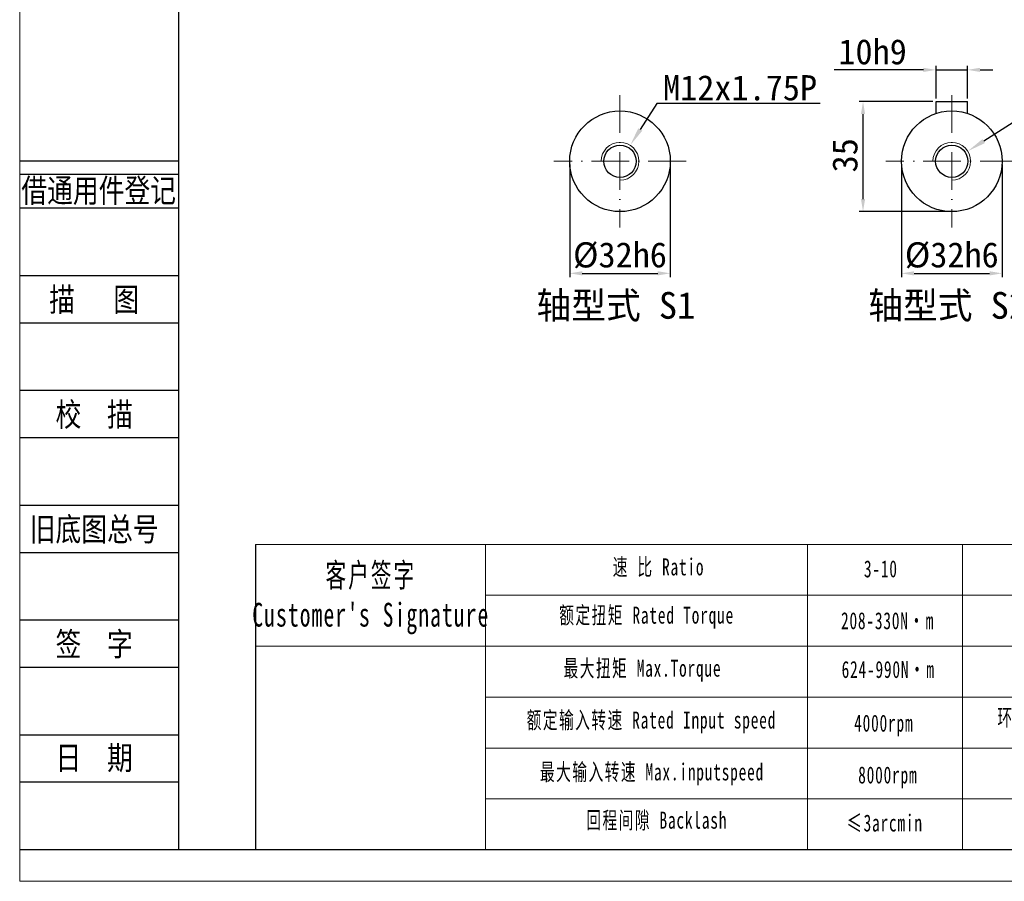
# Model space of a CAD drawing. Header units: millimetres. Extents: x 6154 to 7003, y -654 to -54.
# Tile 1 of 10: x 6154 to 6467, y -654 to -380. Entities that reach past the tile are written whole.
import ezdxf
from ezdxf.enums import TextEntityAlignment as Align

# ---------------------------------------------------------------- set-up
doc = ezdxf.new("R2010")
doc.units = ezdxf.units.MM
doc.header["$PDSIZE"] = -5
doc.linetypes.add('ACAD_ISO10W100', pattern=[18, 12, -3, 0, -3])
doc.layers.get('0').update_dxf_attribs({"lineweight": 18})
doc.layers.get('Defpoints').update_dxf_attribs({"lineweight": 18})
for name, color, linetype in [('2细线层', 4, 'Continuous'), ('6文字层', 3, 'Continuous'), ('7标注层', 4, 'Continuous')]:
    doc.layers.add(name, color=color, linetype=linetype)
for name, color, linetype, lineweight in [('SLD-0', 7, 'Continuous', 18), ('中心线层', 7, 'ACAD_ISO10W100', 0), ('图框_外框线', 7, 'Continuous', 18), ('尺寸线层', 3, 'Continuous', 18), ('标注线', 7, 'Continuous', 18), ('粗实线', 7, 'Continuous', 40)]:
    doc.layers.add(name, color=color, linetype=linetype, lineweight=lineweight)
doc.styles.add('宋体', font='txt', dxfattribs={"width": 0.8})
doc.styles.add('工程字', font='txt')
doc.styles.add('标准', font='txt', dxfattribs={"width": 0.667})
doc.dimstyles.new('DIMSTYLE_17', dxfattribs={"dimtxt": 8, "dimasz": 12, "dimexe": 0.18, "dimexo": 0.0625, "dimgap": 0.09, "dimtad": 1, "dimtih": 1, "dimtoh": 1, "dimdec": 3, "dimdsep": 46, "dimtxsty": 'Standard', "dimblk": '_CAXARROW', "dimcen": 0.09, "dimdle": 24, "dimadec": 0, "dimazin": 0, "dimtfac": 0.7, "dimtdec": 3, "dimtofl": 0, "dimtmove": 0, "dimatfit": 3, "dimfxl": 1, "dimtolj": 1, "dimarcsym": 0})
doc.dimstyles.new('ISO-25', dxfattribs={"dimtxt": 8, "dimasz": 4, "dimexe": 1.25, "dimexo": 0.625, "dimgap": 1.7, "dimtad": 1, "dimtxsty": '工程字', "dimcen": 2, "dimdle": 8, "dimadec": 0, "dimazin": 0, "dimtfac": 1, "dimtmove": 0, "dimatfit": 3, "dimfxl": 1, "dimarcsym": 0})

# ---------------------------------------------------------------- blocks, each defined once
blk = doc.blocks.new('*X3')
at = {"layer": 'Defpoints', "color": 0}
for p in [(6434.75, -425.47), (6466.75, -425.47), (6466.75, -461.08)]:
    blk.add_point(p, dxfattribs=at)
at = {"layer": '尺寸线层', "color": 0, "lineweight": -2}
for p, q in [((6434.75, -426.47), (6434.75, -462.33)), ((6466.75, -426.47), (6466.75, -462.33)), ((6438.75, -461.08), (6462.75, -461.08))]:
    blk.add_line(p, q, dxfattribs=at)
at = {"layer": '尺寸线层', "color": 0}
for points in [[(6438.75, -460.42), (6438.75, -461.75), (6434.75, -461.08)], [(6462.75, -461.75), (6462.75, -460.42), (6466.75, -461.08)]]:
    blk.add_solid(points, dxfattribs=at)
at = {"layer": '尺寸线层', "color": 0, "insert": (6450.75, -455.38), "char_height": 8, "attachment_point": 5, "style": '工程字'}
blk.add_mtext('\\A1;%%C32h6', dxfattribs=at)
blk = doc.blocks.new('*X4')
at = {"layer": 'Defpoints', "color": 0}
for p in [(6422.53, -406.47), (6445.75, -406.47), (6450.75, -441.47)]:
    blk.add_point(p, dxfattribs=at)
at = {"layer": '尺寸线层', "color": 0, "lineweight": -2}
for p, q in [((6444.75, -406.47), (6421.28, -406.47)), ((6422.53, -437.47), (6422.53, -410.47)), ((6449.75, -441.47), (6421.28, -441.47))]:
    blk.add_line(p, q, dxfattribs=at)
at = {"layer": '尺寸线层', "color": 0}
for points in [[(6423.2, -410.47), (6421.87, -410.47), (6422.53, -406.47)], [(6421.87, -437.47), (6423.2, -437.47), (6422.53, -441.47)]]:
    blk.add_solid(points, dxfattribs=at)
at = {"layer": '尺寸线层', "color": 0, "insert": (6416.83, -423.57), "char_height": 8, "attachment_point": 5, "rotation": 90, "style": '工程字'}
blk.add_mtext('\\A1;35', dxfattribs=at)
blk = doc.blocks.new('*X5')
at = {"layer": 'Defpoints', "color": 0}
for p in [(6455.75, -396.42), (6445.75, -406.47), (6455.75, -406.47)]:
    blk.add_point(p, dxfattribs=at)
at = {"layer": '尺寸线层', "color": 0, "lineweight": -2}
for p, q in [((6441.75, -396.42), (6413.39, -396.42)), ((6445.75, -405.47), (6445.75, -395.17)), ((6445.75, -396.42), (6455.75, -396.42)), ((6455.75, -405.47), (6455.75, -395.17)), ((6459.75, -396.42), (6463.75, -396.42))]:
    blk.add_line(p, q, dxfattribs=at)
at = {"layer": '尺寸线层', "color": 0}
for points in [[(6441.75, -397.09), (6441.75, -395.76), (6445.75, -396.42)], [(6459.75, -395.76), (6459.75, -397.09), (6455.75, -396.42)]]:
    blk.add_solid(points, dxfattribs=at)
at = {"layer": '尺寸线层', "color": 0, "insert": (6425.57, -390.72), "char_height": 8, "attachment_point": 5, "style": '工程字'}
blk.add_mtext('\\A1;10h9', dxfattribs=at)
blk = doc.blocks.new('_CAXARROW')
blk.add_hatch(color=0).paths.add_polyline_path([(0, 0), (-1, 0.125), (-1, -0.125)], flags=0)
blk = doc.blocks.new('*X6')
at = {"layer": 'Defpoints', "color": 0}
for p in [(6455.82, -422.26), (6445.68, -428.68)]:
    blk.add_point(p, dxfattribs=at)
at = {"layer": '尺寸线层', "color": 0, "lineweight": -2}
for p, q in [((6472.63, -411.63), (6460.89, -419.06)), ((6524.58, -411.63), (6472.63, -411.63)), ((6450.66, -425.47), (6450.84, -425.47)), ((6450.75, -425.56), (6450.75, -425.38))]:
    blk.add_line(p, q, dxfattribs=at)
at = {"layer": '尺寸线层', "color": 0, "lineweight": -2, "xscale": 6, "yscale": 6, "zscale": 6, "rotation": 212.3170549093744}
blk.add_blockref('_CAXARROW', (6455.82, -422.26), dxfattribs=at)
at = {"layer": '尺寸线层', "color": 0, "lineweight": 25, "insert": (6499.1, -406.63), "char_height": 8, "attachment_point": 5, "style": '工程字'}
blk.add_mtext('\\A1;M12x1.75P', dxfattribs=at)
blk = doc.blocks.new('*X8')
at = {"layer": 'Defpoints', "color": 0}
for p in [(6329.26, -425.47), (6361.26, -425.47), (6361.26, -461.08)]:
    blk.add_point(p, dxfattribs=at)
at = {"layer": '尺寸线层', "color": 0, "lineweight": -2}
for p, q in [((6329.26, -426.47), (6329.26, -462.33)), ((6361.26, -426.47), (6361.26, -462.33)), ((6333.26, -461.08), (6357.26, -461.08))]:
    blk.add_line(p, q, dxfattribs=at)
at = {"layer": '尺寸线层', "color": 0}
for points in [[(6333.26, -460.42), (6333.26, -461.75), (6329.26, -461.08)], [(6357.26, -461.75), (6357.26, -460.42), (6361.26, -461.08)]]:
    blk.add_solid(points, dxfattribs=at)
at = {"layer": '尺寸线层', "color": 0, "insert": (6345.26, -455.38), "char_height": 8, "attachment_point": 5, "style": '工程字'}
blk.add_mtext('\\A1;%%C32h6', dxfattribs=at)
blk = doc.blocks.new('*X9')
at = {"layer": 'Defpoints', "color": 0}
for p in [(6348.49, -420.41), (6342.03, -430.53)]:
    blk.add_point(p, dxfattribs=at)
at = {"layer": '尺寸线层', "color": 0, "lineweight": -2}
for p, q in [((6356.95, -407.16), (6351.72, -415.36)), ((6408.9, -407.16), (6356.95, -407.16)), ((6345.17, -425.47), (6345.35, -425.47)), ((6345.26, -425.56), (6345.26, -425.38))]:
    blk.add_line(p, q, dxfattribs=at)
at = {"layer": '尺寸线层', "color": 0, "lineweight": -2, "xscale": 6, "yscale": 6, "zscale": 6, "rotation": 237.4443507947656}
blk.add_blockref('_CAXARROW', (6348.49, -420.41), dxfattribs=at)
at = {"layer": '尺寸线层', "color": 0, "lineweight": 25, "insert": (6383.42, -402.16), "char_height": 8, "attachment_point": 5, "style": '工程字'}
blk.add_mtext('\\A1;M12x1.75P', dxfattribs=at)

msp = doc.modelspace()

# ---------------------------------------------------------------- linework, layer by layer
for p, q in [((6302.4981, -547.2147), (6302.4981, -644.1969)), ((6404.8655, -547.2147), (6404.8655, -644.1969))]:
    msp.add_line(p, q)
at = {"layer": '2细线层'}
for p, q in [((6154.6557, -425.2944), (6204.8956, -425.2944)), ((6154.6557, -429.5862), (6204.8956, -429.5862)), ((6154.6557, -440.316), (6204.8956, -440.316)), ((6154.6557, -461.7754), (6204.8956, -461.7754)), ((6154.6557, -476.7969), (6204.8956, -476.7969)), ((6154.6557, -498.2564), (6204.8956, -498.2564)), ((6154.6557, -513.2779), (6204.8956, -513.2779)), ((6154.6557, -534.7374), (6204.8956, -534.7374)), ((6154.6557, -549.7589), (6204.8956, -549.7589)), ((6154.6557, -571.2183), (6204.8956, -571.2183)), ((6154.6557, -586.2399), (6204.8956, -586.2399)), ((6154.6557, -607.6993), (6204.8956, -607.6993)), ((6154.6557, -622.7209), (6204.8956, -622.7209)), ((6154.6557, -644.1803), (6204.8956, -644.1803))]:
    msp.add_line(p, q, dxfattribs=at)
at = {"layer": '7标注层', "color": 0}
msp.add_line((6229.3402, -547.2147), (6229.3402, -644.1803), dxfattribs=at)
at = {"layer": 'SLD-0'}
msp.add_line((6454.188, -547.2147), (6454.188, -644.1693), dxfattribs=at)
at = {"layer": '中心线层', "color": 0}
for p, q in [((6345.2587, -404.4708), (6345.2587, -446.4708)), ((6450.7494, -404.4708), (6450.7494, -446.4708)), ((6366.2587, -425.4708), (6324.2587, -425.4708)), ((6471.7494, -425.4708), (6429.7494, -425.4708))]:
    msp.add_line(p, q, dxfattribs=at)
at = {"layer": '图框_外框线'}
for p, q in [((6229.3402, -547.2147), (6992.7388, -547.2147)), ((6302.4981, -563.3934), (6731.5439, -563.3934)), ((6229.3402, -579.5722), (6992.7388, -579.5722)), ((6302.4981, -595.7509), (6992.7388, -595.7509)), ((6302.4981, -611.9297), (6992.7388, -611.9297)), ((6302.4981, -628.1085), (6992.7388, -628.1085))]:
    msp.add_line(p, q, dxfattribs=at)
at = {"layer": '图框_外框线', "color": 3}
msp.add_lwpolyline([(6154.3928, -654.2809), (7002.8394, -654.2809), (7002.8394, -54.308), (6154.3928, -54.308)], close=True, dxfattribs=at)
at = {"layer": '图框_外框线', "color": 3, "lineweight": 25}
msp.add_lwpolyline([(6204.8956, -644.1803), (6992.7388, -644.1803), (6992.7388, -64.4085), (6204.8956, -64.4085)], close=True, dxfattribs=at)
at = {"layer": '标注线', "color": 0}
for centre in [(6345.2587, -425.4708), (6450.7494, -425.4708)]:
    msp.add_arc(centre, 6, 270, 180, dxfattribs=at)
at = {"layer": '粗实线', "lineweight": 30}
for p, q in [((6445.7494, -410.2721), (6445.7494, -406.4708)), ((6445.7494, -406.4708), (6455.7494, -406.4708)), ((6455.7494, -410.2721), (6455.7494, -406.4708))]:
    msp.add_line(p, q, dxfattribs=at)
for centre, radius in [((6345.2587, -425.4708), 16), ((6450.7494, -425.4708), 16), ((6345.2587, -425.4708), 5.125), ((6450.7494, -425.4708), 5.125)]:
    msp.add_circle(centre, radius, dxfattribs=at)

# ---------------------------------------------------------------- texts
at = {"layer": '6文字层', "color": 3, "style": '宋体', "width": 0.8}
for s, p in [('借通用件登记', (6179.5032, -434.6666)), ('描   图', (6178.0713, -469.2862)), ('校  描', (6178.0713, -505.7671)), ('旧底图总号', (6178.0713, -542.2481)), ('签  字', (6178.0713, -578.7291)), ('日  期', (6178.0847, -614.996))]:
    msp.add_text(s, height=7.51079, dxfattribs=at).set_placement(p, align=Align.MIDDLE)
at = {"layer": 'SLD-0', "color": 1, "attachment_point": 2, "style": '标准'}
for s, insert, char_height, width in [('\\T1.1;速 比 Ratio', (6357.5175, -551.6634), 5.39292, 44.06507), ("\\T1.1;客户签字\\PCustomer's Signature", (6266.0453, -553.2009), 7.550089, 93.92388), ('{\\T1.1;3-10}', (6428.1945, -552.2854), 5.39292, 22.92957), ('\\T1.1;额定扭矩 Rated Torque', (6353.7268, -567.0051), 5.39292, 60.556158), ('\\T1.1;208-330N·m', (6430.3334, -568.7736), 5.39292, 22.92957), ('\\T1.1;最大扭矩 Max.Torque', (6352.4001, -583.862), 5.39292, 69.654564), ('\\T1.1;624-990N·m', (6430.5248, -584.2644), 5.39292, 28.828548), ('\\T1.1;额定输入转速 Rated Input speed', (6355.2431, -600.3401), 5.39292, 99.224736), ('{\\T1.1;环境温度 Enviromental Temperature}', (6509.184, -599.5255), 5.39292, 201.432792), ('\\T1.1;4000rpm', (6429.1272, -601.3211), 5.39292, 22.92957), ('\\T1.1;最大输入转速 Max.inputspeed ', (6355.4326, -616.8183), 5.39292, 91.263562), ('\\T1.1;8000rpm', (6430.4143, -617.788), 5.39292, 41.387632), ('\\T1.1;回程间隙 Backlash', (6356.9489, -632.16), 5.39292, 62.565673), ('\\T1.1;≤3arcmin ', (6429.4282, -633.0534), 5.39292, 41.871389)]:
    msp.add_mtext(s, dxfattribs=dict(at, insert=insert, char_height=char_height, width=width))
at = {"layer": '标注线', "color": 0, "lineweight": 20, "char_height": 8.5, "attachment_point": 5, "style": '工程字'}
for s, insert, width in [('轴型式 S1', (6343.9513, -471.7417), 105.4), ('轴型式 S2', (6449.442, -471.7417), 106.344444)]:
    msp.add_mtext(s, dxfattribs=dict(at, insert=insert, width=width))

# ---------------------------------------------------------------- dimensions: what is measured, and where the dimension line sits
at = {"layer": '尺寸线层'}
for base, p1, p2, text, picture, middle in [((6455.7494, -396.4237), (6445.7494, -406.4708), (6455.7494, -406.4708), '<>h9', '*X5', (6425.5689, -396.4237)), ((6361.2587, -461.0819), (6329.2587, -425.4708), (6361.2587, -425.4708), '%%C<>h6', '*X8', (6345.2587, -461.0819)), ((6466.7494, -461.0819), (6434.7494, -425.4708), (6466.7494, -425.4708), '%%C<>h6', '*X3', (6450.7494, -461.0819))]:
    dim = msp.add_linear_dim(base=base, p1=p1, p2=p2, text=text, dimstyle='ISO-25', override={"dimexo": 1, "dimsah": 1, "dimtolj": 1}, dxfattribs=at)
    dim.commit()
    dim.dimension.update_dxf_attribs({"geometry": picture, "text_midpoint": middle, "dimtype": 160})
at = {"layer": '尺寸线层', "lineweight": 25}
for p1, p2, picture, middle in [((6342.03, -430.528), (6348.4874, -420.4136), '*X9', (6383.4221, -407.1627)), ((6445.6788, -428.6784), (6455.82, -422.2632), '*X6', (6499.1044, -411.6296))]:
    dim = msp.add_diameter_dim_2p(p1=p1, p2=p2, text='M12x1.75P', dimstyle='DIMSTYLE_17', override={"dimasz": 6, "dimgap": 1, "dimpost": '%%C<>', "dimtxsty": '工程字', "dimsah": 1, "dimdle": 12}, dxfattribs=at)
    dim.commit()
    dim.dimension.update_dxf_attribs({"geometry": picture, "text_midpoint": middle, "dimtype": 163})
at = {"layer": '尺寸线层'}
dim = msp.add_linear_dim(base=(6422.5341, -406.4708), p1=(6450.7494, -441.4708), p2=(6445.7494, -406.4708), angle=90, dimstyle='ISO-25', override={"dimexo": 1, "dimsah": 1, "dimtolj": 1, "dimtzin": 8}, dxfattribs=at)
dim.commit()
dim.dimension.update_dxf_attribs({"geometry": '*X4', "text_midpoint": (6422.5341, -423.5677), "dimtype": 160})

doc.saveas('drawing.dxf')
